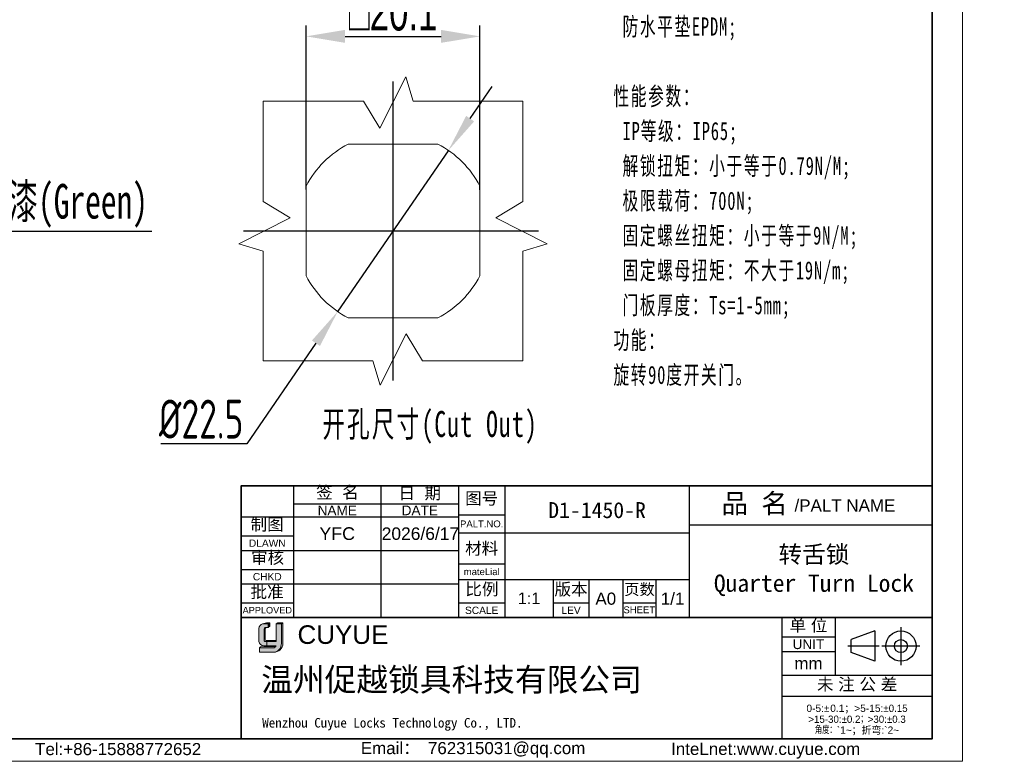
# Model space of a CAD drawing. Header units: millimetres. Extents: x 3062 to 3304, y 1447 to 1639.
# Tile 8 of 9: x 3161 to 3275, y 1447 to 1533. Entities that reach past the tile are written whole.
import ezdxf
from ezdxf import colors
from ezdxf.entities.mleader import LeaderData, LeaderLine
from ezdxf.math import Vec2, Vec3

# ---------------------------------------------------------------- set-up
doc = ezdxf.new("R2010")
doc.units = ezdxf.units.MM
doc.linetypes.add('CENTER', pattern=[10.159999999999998, 6.35, -1.27, 1.27, -1.27])
doc.linetypes.add('虚线', pattern=[2, 1, -1])
for name, color, linetype, lineweight in [('0007', 7, 'Continuous', 5), ('实线层', 7, 'Continuous', 25), ('尺寸线层', 3, 'Continuous', 18), ('粗实线层', 7, 'Continuous', 35), ('细实线层', 3, 'Continuous', 18), ('虚线层', 6, '虚线', 18)]:
    doc.layers.add(name, color=color, linetype=linetype, lineweight=lineweight)
doc.layers.add('中心线层', color=1, linetype='CENTER')
doc.styles.add('ARIAL', font='arial.ttf')
doc.styles.get("Standard").update_dxf_attribs({"font": 'arial.ttf'})
doc.styles.add('TEXTSTYLE_2', font='arial.ttf')
doc.styles.add('TEXTSTYLE_3', font='arial.ttf')
doc.styles.add('TEXTSTYLE_4', font='arial.ttf')
doc.styles.add('标准', font='txt', dxfattribs={"width": 0.667})
doc.dimstyles.new('对齐', dxfattribs={"dimtxt": 3, "dimasz": 2.5, "dimexe": 1.25, "dimexo": 0.2, "dimtad": 1, "dimdsep": 46, "dimtxsty": '标准', "dimcen": 2.5, "dimclrd": 3, "dimclre": 3, "dimclrt": 3, "dimadec": 0, "dimazin": 0, "dimtfac": 1, "dimtmove": 0, "dimatfit": 3, "dimfxl": 1, "dimarcsym": 0})
doc.dimstyles.new('标准', dxfattribs={"dimscale": 0.8, "dimtxt": 3.5, "dimasz": 4, "dimexe": 2, "dimexo": 0, "dimtad": 1, "dimdec": 1, "dimdsep": 46, "dimtxsty": '标准', "dimblk": '_CAXARROW', "dimcen": 0, "dimdle": 8, "dimazin": 2, "dimtfac": 0.707107, "dimtmove": 0, "dimatfit": 3, "dimfxl": 1, "dimtolj": 1, "dimarcsym": 1})

# ---------------------------------------------------------------- blocks, each defined once
blk = doc.blocks.new('*D14')
at = {"layer": 'Defpoints', "color": 0, "linetype": 'ByBlock', "transparency": 16777216}
for p in [(3214.609030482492, 1530.836223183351), (3194.509030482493, 1512.920042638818), (3214.609030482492, 1512.885738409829)]:
    blk.add_point(p, dxfattribs=at)
at = {"layer": '尺寸线层', "color": 3, "linetype": 'ByBlock', "lineweight": -2, "transparency": 16777216}
for p, q in [((3194.509030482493, 1513.120042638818), (3194.509030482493, 1532.086223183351)), ((3214.609030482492, 1513.085738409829), (3214.609030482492, 1532.086223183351)), ((3199.009030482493, 1530.836223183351), (3210.109030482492, 1530.836223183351))]:
    blk.add_line(p, q, dxfattribs=at)
at = {"layer": '尺寸线层', "color": 3, "linetype": 'ByBlock', "transparency": 16777216}
for points in [[(3199.009030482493, 1531.586223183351), (3199.009030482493, 1530.086223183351), (3194.509030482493, 1530.836223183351)], [(3210.109030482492, 1531.586223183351), (3210.109030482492, 1530.086223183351), (3214.609030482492, 1530.836223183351)]]:
    blk.add_solid(points, dxfattribs=at)
at = {"layer": '尺寸线层', "color": 3, "linetype": 'ByBlock', "transparency": 16777216, "insert": (3204.559030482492, 1533.734876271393), "char_height": 4.5, "width": 29.42765359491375, "attachment_point": 5, "style": '标准'}
blk.add_mtext('{\\fAMGDT|b0|i0|c134|p34;o\\fcxgdtshp|b0|i0|c134|p0;20.1}', dxfattribs=at)
blk = doc.blocks.new('_CAXARROW')
blk.add_hatch(color=0).paths.add_polyline_path([(0, 0), (-1, 0.125), (-1, -0.125)], flags=0)
blk = doc.blocks.new('*D15')
at = {"layer": 'Defpoints', "color": 0, "linetype": 'ByBlock', "transparency": 16777216}
for p in [(3210.926461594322, 1517.613326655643), (3198.191599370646, 1499.064114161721)]:
    blk.add_point(p, dxfattribs=at)
at = {"layer": '尺寸线层', "color": 0, "linetype": 'Continuous', "lineweight": -2, "transparency": 16777216}
for p, q in [((3213.473434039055, 1521.323169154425), (3216.020406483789, 1525.033011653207)), ((3210.926461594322, 1517.613326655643), (3198.191599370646, 1499.064114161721)), ((3195.644626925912, 1495.354271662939), (3187.653263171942, 1483.714294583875)), ((3187.653263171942, 1483.714294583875), (3177.723613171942, 1483.714294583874))]:
    blk.add_line(p, q, dxfattribs=at)
at = {"layer": '尺寸线层', "color": 0, "linetype": 'ByBlock', "lineweight": -2, "transparency": 16777216, "xscale": 4.5, "yscale": 4.5, "zscale": 4.5}
for p, rotation in [((3210.926461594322, 1517.613326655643), 235.5286636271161), ((3198.191599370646, 1499.064114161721), 55.52866362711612)]:
    blk.add_blockref('_CAXARROW', p, dxfattribs=dict(at, rotation=rotation))
at = {"layer": '尺寸线层', "color": 0, "linetype": 'ByBlock', "transparency": 16777216, "insert": (3182.375938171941, 1486.589294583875), "char_height": 4.5, "width": 28.70032995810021, "attachment_point": 5, "style": '标准'}
blk.add_mtext('\\A1;{\\fISOCPEUR|b0|i0|c134|p34;%%C22.5}', dxfattribs=at)

msp = doc.modelspace()

# ---------------------------------------------------------------- hatches: boundary and pattern name
at = {"layer": '实线层'}
h = msp.add_hatch(color=30, dxfattribs=at)
edge = h.paths.add_edge_path(flags=0)
edge.add_arc((3189.843122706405, 1462.283366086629), 0.2005670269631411, 103.89623382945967, 180.1196323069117, ccw=False)
edge.add_line((3189.794953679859, 1462.478062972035), (3190.108551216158, 1462.478062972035))
edge.add_line((3190.108551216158, 1462.478062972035), (3190.108551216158, 1462.907195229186))
edge.add_line((3190.108551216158, 1462.907195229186), (3189.478323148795, 1462.907195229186))
edge.add_arc((3189.675795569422, 1462.315317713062), 0.6239505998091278, 108.4506221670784, 173.4013944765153)
edge.add_line((3189.055978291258, 1462.387017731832), (3189.05597829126, 1460.871545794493))
edge.add_arc((3189.589874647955, 1460.921284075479), 0.5362081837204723, 185.3223660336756, 272.7233690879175)
edge.add_line((3189.615351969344, 1460.38568149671), (3189.951344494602, 1460.38568149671))
edge.add_line((3189.951344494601, 1460.38568149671), (3189.951344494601, 1460.871545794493))
edge.add_line((3189.951344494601, 1460.871545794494), (3189.800092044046, 1460.871545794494))
edge.add_arc((3189.787480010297, 1461.016041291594), 0.1450448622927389, 177.6597996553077, 274.98831874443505, ccw=False)
edge.add_line((3189.642556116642, 1461.021963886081), (3189.642556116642, 1462.282947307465))
h = msp.add_hatch(color=254, dxfattribs=at)
h.paths.add_polyline_path([(3189.936690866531, 1463.034834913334), (3189.478323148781, 1462.907195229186), (3190.108551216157, 1462.907195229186), (3190.32530153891, 1463.034834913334)], flags=0)
h.paths.add_polyline_path([(3191.031683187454, 1462.907195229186), (3191.645662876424, 1462.907195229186), (3191.826105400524, 1463.034834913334), (3191.25800831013, 1463.034834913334)], flags=0)
msp.add_hatch(color=251, dxfattribs=at).paths.add_polyline_path([(3190.108551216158, 1462.478062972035), (3190.32530153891, 1462.642755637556), (3190.32530153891, 1463.034834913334), (3190.108551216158, 1462.907195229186)], flags=0)
h = msp.add_hatch(color=251, dxfattribs=at)
edge = h.paths.add_edge_path(flags=0)
edge.add_line((3191.826105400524, 1463.034834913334), (3191.645662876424, 1462.907195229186))
edge.add_line((3191.645662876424, 1462.907195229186), (3191.645662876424, 1460.657072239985))
edge.add_arc((3190.62727155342, 1460.617351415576), 1.019165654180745, -71.74154242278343, 2.2336036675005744, ccw=False)
edge.add_arc((3190.777715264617, 1460.684564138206), 1.048750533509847, 279.2658368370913, 358.4978790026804)
edge.add_line((3191.826105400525, 1460.657072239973), (3191.826105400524, 1463.034834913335))
h = msp.add_hatch(color=251, dxfattribs=at)
edge = h.paths.add_edge_path(flags=0)
edge.add_line((3189.787196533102, 1461.109225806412), (3189.787196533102, 1462.282947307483))
edge.add_arc((3189.987763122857, 1462.283366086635), 0.2005670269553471, 103.89623382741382, 180.1196323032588, ccw=False)
edge.add_line((3189.93959409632, 1462.478062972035), (3189.794953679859, 1462.478062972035))
edge.add_arc((3189.843122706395, 1462.283366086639), 0.2005670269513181, 103.8962338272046, 180.1196323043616)
edge.add_line((3189.642556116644, 1462.282947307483), (3189.642556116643, 1461.02196388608))
edge.add_arc((3189.787480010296, 1461.016041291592), 0.1450448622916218, 177.6597996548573, 274.9883187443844)
edge.add_line((3189.800092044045, 1460.871545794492), (3191.031683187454, 1460.871545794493))
edge.add_line((3191.031683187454, 1460.871545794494), (3191.031683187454, 1460.993645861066))
edge.add_line((3191.031683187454, 1460.993645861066), (3189.879765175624, 1460.993645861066))
edge.add_arc((3189.901156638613, 1461.105637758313), 0.1140165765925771, 178.1966309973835, 259.1862447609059, ccw=False)
h = msp.add_hatch(color=251, dxfattribs=at)
edge = h.paths.add_edge_path(flags=0)
edge.add_line((3189.252895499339, 1460.27022485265), (3189.123796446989, 1460.128146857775))
edge.add_line((3189.12379644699, 1460.128146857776), (3190.725451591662, 1460.128146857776))
edge.add_arc((3190.666771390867, 1460.508758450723), 0.3851084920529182, 278.7644802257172, 323.8869948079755)
edge.add_line((3190.97788364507, 1460.28178330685), (3189.252895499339, 1460.270224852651))
at = {"layer": '尺寸线层'}
h = msp.add_hatch(color=179, dxfattribs=at)
edge = h.paths.add_edge_path(flags=0)
edge.add_line((3191.645662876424, 1462.907195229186), (3191.031683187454, 1462.907195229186))
edge.add_line((3191.031683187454, 1462.907195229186), (3191.031683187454, 1460.871545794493))
edge.add_line((3191.031683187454, 1460.871545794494), (3189.951344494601, 1460.871545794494))
edge.add_line((3189.951344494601, 1460.871545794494), (3189.951344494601, 1460.385681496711))
edge.add_line((3189.951344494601, 1460.38568149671), (3191.031683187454, 1460.38568149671))
edge.add_arc((3190.666771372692, 1460.508758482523), 0.3851085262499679, 278.7644821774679, 341.36184450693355, ccw=False)
edge.add_line((3190.725451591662, 1460.128146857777), (3189.123796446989, 1460.128146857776))
edge.add_line((3189.12379644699, 1460.128146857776), (3189.12379644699, 1459.635964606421))
edge.add_line((3189.12379644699, 1459.635964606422), (3190.759918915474, 1459.635964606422))
edge.add_arc((3190.777715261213, 1460.684563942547), 1.048750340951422, 269.0276957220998, 279.2658387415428)
edge.add_arc((3190.627271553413, 1460.61735141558), 1.019165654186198, 288.258457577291, 362.2336036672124)
edge.add_line((3191.645662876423, 1460.657072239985), (3191.645662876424, 1462.907195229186))

# ---------------------------------------------------------------- linework, layer by layer
at = {"color": 0, "linetype": 'Continuous'}
for p, q in [((3186.988846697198, 1478.870001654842), (3186.988846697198, 1463.838955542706)), ((3193.052310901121, 1478.868947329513), (3193.052310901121, 1463.654418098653)), ((3203.157902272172, 1478.868947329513), (3203.157902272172, 1463.654418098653)), ((3212.140127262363, 1478.881924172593), (3212.140127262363, 1463.61125276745)), ((3212.14065015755, 1478.868947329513), (3212.14065015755, 1463.654418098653)), ((3217.473633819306, 1478.881924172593), (3217.473633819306, 1463.61125276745)), ((3238.805692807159, 1478.869532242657), (3238.805692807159, 1463.598860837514)), ((3238.807660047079, 1478.881924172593), (3238.807660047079, 1463.61125276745)), ((3212.140127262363, 1475.513393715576), (3217.473633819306, 1475.513393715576)), ((3238.805692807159, 1474.378158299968), (3266.896313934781, 1474.378158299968)), ((3212.140127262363, 1473.436133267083), (3238.807660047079, 1473.436133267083)), ((3212.140127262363, 1469.843034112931), (3217.473633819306, 1469.843034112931)), ((3212.140127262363, 1468.046484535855), (3238.807660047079, 1468.046484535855)), ((3223.087851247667, 1468.046484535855), (3223.087851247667, 1463.61125276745)), ((3227.186229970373, 1468.046484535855), (3227.186229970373, 1463.61125276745)), ((3231.116182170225, 1468.046484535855), (3231.116182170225, 1463.61125276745)), ((3234.93385002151, 1468.046484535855), (3234.93385002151, 1463.61125276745)), ((3212.140127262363, 1465.351660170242), (3217.473633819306, 1465.351660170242)), ((3223.087851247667, 1465.351660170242), (3227.186229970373, 1465.351660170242)), ((3231.116182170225, 1465.351660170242), (3234.93385002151, 1465.351660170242)), ((3238.805692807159, 1463.61125276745), (3238.807660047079, 1463.61125276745)), ((3249.492294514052, 1463.654418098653), (3249.492294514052, 1449.675263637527)), ((3249.492349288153, 1463.649914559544), (3249.492349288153, 1449.614617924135)), ((3255.667988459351, 1463.649914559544), (3255.667988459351, 1456.968995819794)), ((3260.264608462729, 1462.09468380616), (3257.521234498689, 1461.101253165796)), ((3260.264608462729, 1462.09468380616), (3260.264608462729, 1458.597807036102)), ((3263.271588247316, 1462.544669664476), (3263.271588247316, 1458.147821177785)), ((3249.492349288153, 1461.404227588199), (3255.667988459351, 1461.404227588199)), ((3260.761473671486, 1460.346245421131), (3257.13290009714, 1460.346245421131)), ((3257.521234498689, 1459.591237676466), (3257.521234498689, 1461.101253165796)), ((3265.470012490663, 1460.346245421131), (3261.073164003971, 1460.346245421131)), ((3249.492349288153, 1459.71996235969), (3255.667988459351, 1459.71996235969)), ((3260.264608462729, 1458.597807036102), (3257.521234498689, 1459.591237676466)), ((3249.492349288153, 1456.968995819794), (3266.896423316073, 1456.968995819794)), ((3249.492349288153, 1454.554882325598), (3266.896423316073, 1454.554882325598))]:
    msp.add_line(p, q, dxfattribs=at)
at = {"linetype": 'Continuous'}
for p, q in [((3193.052310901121, 1476.791686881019), (3212.14065015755, 1476.791686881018)), ((3186.98895607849, 1475.275848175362), (3212.14065015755, 1475.275848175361)), ((3186.98895607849, 1473.086303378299), (3193.052310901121, 1473.086303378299)), ((3186.98895607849, 1471.402038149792), (3212.14065015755, 1471.402038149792)), ((3186.98895607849, 1469.212493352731), (3193.052310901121, 1469.212493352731)), ((3186.98895607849, 1467.528228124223), (3212.14065015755, 1467.528228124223)), ((3186.98895607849, 1465.338683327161), (3193.052310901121, 1465.338683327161))]:
    msp.add_line(p, q, dxfattribs=at)
at = {"color": 0, "linetype": 'Continuous'}
for radius in [1.748438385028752, 0.7550077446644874]:
    msp.add_circle((3263.271588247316, 1460.346245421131), radius, dxfattribs=at)
at = {"layer": '0007'}
for p, q in [((3189.47832314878, 1462.907195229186), (3189.936690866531, 1463.034834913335)), ((3189.47832314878, 1462.907195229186), (3190.108551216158, 1462.907195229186)), ((3189.936690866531, 1463.034834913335), (3190.32530153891, 1463.034834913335)), ((3190.108551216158, 1462.907195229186), (3190.32530153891, 1463.034834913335)), ((3190.108551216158, 1462.478062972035), (3190.108551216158, 1462.907195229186)), ((3190.108551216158, 1462.478062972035), (3190.32530153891, 1462.642755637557)), ((3190.32530153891, 1462.642755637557), (3190.32530153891, 1463.034834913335)), ((3191.031683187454, 1462.907195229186), (3191.25800831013, 1463.034834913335)), ((3191.031683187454, 1462.907195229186), (3191.645662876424, 1462.907195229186)), ((3191.031683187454, 1460.871545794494), (3191.031683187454, 1462.907195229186)), ((3191.25800831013, 1463.034834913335), (3191.826105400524, 1463.034834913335)), ((3191.645662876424, 1462.907195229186), (3191.826105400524, 1463.034834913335)), ((3191.645662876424, 1462.907195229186), (3191.645662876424, 1460.657072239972)), ((3191.826105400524, 1463.034834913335), (3191.826105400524, 1460.65707223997)), ((3189.055978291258, 1460.871545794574), (3189.055978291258, 1462.387017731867)), ((3189.642556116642, 1461.021963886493), (3189.642556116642, 1462.282947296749)), ((3189.787196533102, 1461.109225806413), (3189.787196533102, 1462.282947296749)), ((3189.794953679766, 1462.478062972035), (3190.108551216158, 1462.478062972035)), ((3189.615351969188, 1460.38568149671), (3191.031683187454, 1460.38568149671)), ((3189.800092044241, 1460.871545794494), (3191.031683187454, 1460.871545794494)), ((3189.879765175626, 1460.993645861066), (3191.031683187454, 1460.993645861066)), ((3189.951344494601, 1460.871545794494), (3189.951344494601, 1460.38568149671)), ((3189.12379644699, 1460.128146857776), (3189.252895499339, 1460.270224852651)), ((3189.12379644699, 1459.635964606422), (3189.12379644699, 1460.128146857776)), ((3189.12379644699, 1460.128146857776), (3190.725451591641, 1460.128146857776)), ((3189.12379644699, 1459.635964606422), (3190.759918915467, 1459.635964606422)), ((3189.252895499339, 1460.270224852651), (3190.977883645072, 1460.281783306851))]:
    msp.add_line(p, q, dxfattribs=at)
for centre, radius, start, end in [((3189.67579566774, 1462.315317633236), 0.6239507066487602, 108.4506284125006, 173.401388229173), ((3189.843122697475, 1462.283366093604), 0.2005670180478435, 103.8962318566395, 180.1196373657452), ((3189.987763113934, 1462.283366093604), 0.2005670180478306, 103.8962318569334, 180.1196373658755), ((3189.589874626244, 1460.921284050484), 0.5362081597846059, 185.3223635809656, 272.7233715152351), ((3189.787480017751, 1461.0160412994), 0.1450448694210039, 177.6598026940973, 274.9883156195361), ((3189.901156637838, 1461.105637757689), 0.1140165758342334, 178.1966306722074, 259.1862450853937), ((3190.666771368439, 1460.508758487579), 0.3851085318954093, 278.7644826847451, 341.3618439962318), ((3190.777715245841, 1460.684564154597), 1.048750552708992, 269.0276967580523, 358.4978781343), ((3190.627271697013, 1460.617351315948), 1.019165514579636, 288.2424993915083, 2.233609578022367)]:
    msp.add_arc(centre, radius, start, end, dxfattribs=at)
at = {"layer": '中心线层', "linetype": 'ByBlock'}
for p, q in [((3204.559030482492, 1491.069674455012), (3204.559030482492, 1525.607766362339)), ((3187.289984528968, 1508.338720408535), (3221.389193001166, 1508.338720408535))]:
    msp.add_line(p, q, dxfattribs=at)
at = {"layer": '粗实线层'}
for p, q in [((3186.98895607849, 1463.654418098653), (3249.492294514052, 1463.654418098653)), ((3249.492349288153, 1463.649914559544), (3266.896423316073, 1463.649914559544))]:
    msp.add_line(p, q, dxfattribs=at)
msp.add_lwpolyline([(3074.487250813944, 1590.889442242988), (3266.896423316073, 1590.889442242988), (3266.896423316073, 1449.628614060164), (3074.487250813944, 1449.628614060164)], close=True, dxfattribs=at)
msp.add_lwpolyline([(3266.896313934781, 1478.869532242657), (3235.733692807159, 1478.869532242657), (3186.98895607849, 1478.868947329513), (3186.98895607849, 1449.614617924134)], dxfattribs=at)
at = {"layer": '细实线层'}
msp.add_lwpolyline([(3061.977487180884, 1594.398328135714), (3270.405309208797, 1594.398328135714), (3270.405309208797, 1447.025120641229), (3061.977487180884, 1447.025120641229)], close=True, dxfattribs=at)
at = {"layer": '虚线层', "linetype": 'ByBlock'}
for p, q in [((3203.04713259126, 1520.219841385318), (3206.053392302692, 1526.153248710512)), ((3206.053392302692, 1526.153248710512), (3206.90048334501, 1523.338720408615)), ((3189.559030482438, 1523.338720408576), (3201.148441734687, 1523.338720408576)), ((3189.559030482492, 1511.749309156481), (3189.559030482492, 1523.338720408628)), ((3201.148441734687, 1523.338720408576), (3203.04713259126, 1520.219841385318)), ((3219.559030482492, 1523.338720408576), (3206.900483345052, 1523.338720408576)), ((3219.559030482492, 1511.749309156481), (3219.559030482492, 1523.338720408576)), ((3199.405148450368, 1518.388720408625), (3209.712912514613, 1518.388720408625)), ((3194.509030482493, 1503.184838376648), (3194.509030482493, 1513.526205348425)), ((3214.609030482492, 1503.184838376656), (3214.609030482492, 1513.526205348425)), ((3189.559030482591, 1511.749309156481), (3192.67790950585, 1509.850618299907)), ((3219.559030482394, 1511.749309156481), (3216.440151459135, 1509.850618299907)), ((3192.67790950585, 1509.850618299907), (3186.744502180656, 1506.844358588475)), ((3216.440151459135, 1509.850618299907), (3222.373558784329, 1506.844358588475)), ((3186.744502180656, 1506.844358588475), (3189.55903048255, 1505.997267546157)), ((3189.559030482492, 1493.338720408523), (3189.559030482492, 1505.997267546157)), ((3222.373558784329, 1506.844358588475), (3219.559030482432, 1505.997267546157)), ((3219.559030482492, 1493.338720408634), (3219.559030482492, 1505.997267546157)), ((3199.371545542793, 1498.288720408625), (3209.712912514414, 1498.288720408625)), ((3206.070928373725, 1496.457599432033), (3203.064668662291, 1490.524192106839)), ((3207.969619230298, 1493.338720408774), (3206.070928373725, 1496.457599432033)), ((3189.55903048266, 1493.338720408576), (3202.217577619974, 1493.338720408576)), ((3203.064668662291, 1490.524192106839), (3202.217577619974, 1493.338720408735)), ((3207.969619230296, 1493.338720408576), (3219.559030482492, 1493.338720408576))]:
    msp.add_line(p, q, dxfattribs=at)
for centre, radius, start, end in [((3204.559030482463, 1508.338720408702), 11.29999999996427, 117.2660444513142, 152.7339555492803), ((3204.559030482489, 1508.338720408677), 11.30000000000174, 27.26604445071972, 62.73395554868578), ((3204.559030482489, 1508.338720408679), 11.29999999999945, 207.2660444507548, 242.7339555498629), ((3204.559030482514, 1508.338720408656), 11.29999999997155, 297.2660444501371, 332.7339555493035)]:
    msp.add_arc(centre, radius, start, end, dxfattribs=at)

# ---------------------------------------------------------------- texts
at = {"color": 0, "linetype": 'Continuous', "attachment_point": 2, "line_spacing_factor": 0.8999999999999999}
for s, insert, char_height, width, style in [('签  名', (3198.128347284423, 1478.81661615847), 1.403554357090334, 6.173446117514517, 'TEXTSTYLE_2'), ('日  期', (3207.637500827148, 1478.743908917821), 1.403554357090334, 6.173446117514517, 'TEXTSTYLE_2'), ('图号', (3214.806880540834, 1478.129737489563), 1.403554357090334, 4.11197565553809, 'TEXTSTYLE_2'), ('{\\fSimSun|b0|i0|c0|p34;品 名}', (3246.369112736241, 1477.966293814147), 2.245686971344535, 8.228337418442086, 'TEXTSTYLE_2'), ('/PALT NAME', (3256.79792624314, 1477.304434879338), 1.403554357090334, 11.95369156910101, 'TEXTSTYLE_3'), ('PALT.NO.', (3214.806880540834, 1474.867758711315), 0.785990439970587, 5.174680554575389, 'TEXTSTYLE_3'), ('材料', (3214.806880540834, 1472.341360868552), 1.403554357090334, 4.11197565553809, 'TEXTSTYLE_2'), ('mateLial', (3214.806880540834, 1469.337754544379), 0.785990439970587, 4.932163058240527, 'TEXTSTYLE_3'), ('比例', (3214.830219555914, 1467.634058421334), 1.403554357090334, 4.11197565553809, 'TEXTSTYLE_2'), ('版本', (3225.137040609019, 1467.625217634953), 1.403554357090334, 4.11197565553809, 'TEXTSTYLE_2'), ('页数', (3233.045163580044, 1467.546010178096), 1.291270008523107, 3.783017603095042, 'TEXTSTYLE_2'), ('A0', (3229.151206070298, 1466.530645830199), 1.403554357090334, 2.061470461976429, 'TEXTSTYLE_2'), ('1/1', (3236.870755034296, 1466.530645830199), 1.403554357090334, 3.092205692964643, 'TEXTSTYLE_2'), ('SCALE', (3214.806880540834, 1464.902522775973), 0.8421326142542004, 3.850643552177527, 'TEXTSTYLE_3'), ('LEV', (3225.137040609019, 1464.902522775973), 0.8421326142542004, 1.826779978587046, 'TEXTSTYLE_4'), ('SHEET', (3233.025016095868, 1464.930593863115), 0.785990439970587, 3.247608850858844, 'TEXTSTYLE_4'), ('单 位', (3252.580168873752, 1463.44197286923), 1.403554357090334, 5.142710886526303, 'TEXTSTYLE_2'), ('UNIT', (3252.580168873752, 1461.123516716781), 1.122843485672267, 3.652371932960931, 'TEXTSTYLE_3'), ('mm', (3252.580168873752, 1459.046256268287), 1.403554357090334, 3.255828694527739, 'TEXTSTYLE_3'), ('未 注 公 差', (3258.20418067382, 1456.630058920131), 1.403554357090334, 11.31615700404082, 'TEXTSTYLE_2'), ('{\\C256;Email\\fSimSun|b0|i0|c0|p34;： \\farial|b0|i0|c0|p34;762315031@qq.com}', (3213.812738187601, 1449.253337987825), 1.400752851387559, 28.44973542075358, 'TEXTSTYLE_3'), ('{\\C256;InteLnet:www.cuyue.com}', (3247.633992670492, 1449.161696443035), 1.400752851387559, 41.52088358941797, 'TEXTSTYLE_3')]:
    msp.add_mtext(s, dxfattribs=dict(at, insert=insert, char_height=char_height, width=width, style=style))
at = {"linetype": 'Continuous', "attachment_point": 2, "line_spacing_factor": 0.8999999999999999}
for s, insert, char_height, width, style in [('NAME', (3198.105106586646, 1476.595189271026), 1.122843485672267, 4.520592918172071, 'TEXTSTYLE_3'), ('DATE', (3207.64927621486, 1476.595189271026), 1.122843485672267, 4.174139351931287, 'TEXTSTYLE_3'), ('{\\fSimSun|b0|i0|c134|p34;制图}', (3190.002785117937, 1475.114649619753), 1.403554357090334, 4.11197565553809, 'TEXTSTYLE_2'), ('DLAWN', (3190.020633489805, 1472.665237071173), 0.8421326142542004, 4.43606659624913, 'TEXTSTYLE_3'), ('审核', (3190.052473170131, 1471.279500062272), 1.403554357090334, 4.11197565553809, 'TEXTSTYLE_2'), ('CHKD', (3190.020633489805, 1468.791427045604), 0.8421326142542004, 3.327832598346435, 'TEXTSTYLE_3'), ('批准', (3189.995282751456, 1467.312553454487), 1.403554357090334, 4.11197565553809, 'TEXTSTYLE_2'), ('APPLOVED', (3190.020633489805, 1464.875510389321), 0.7579193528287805, 5.871761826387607, 'TEXTSTYLE_3'), ('Tel:+86-15888772652', (3172.783030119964, 1449.140504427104), 1.400752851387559, 19.88455633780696, 'TEXTSTYLE_3')]:
    msp.add_mtext(s, dxfattribs=dict(at, insert=insert, char_height=char_height, width=width, style=style))
at = {"color": 0, "lineweight": 13, "insert": (3228.139663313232, 1476.050406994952), "char_height": 1.8432, "width": 35.55343164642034, "attachment_point": 5}
msp.add_mtext('{\\fFangSong|b0|i0|c134|p34;\\C3;D1-1450-R}', dxfattribs=at)
at = {"color": 0, "insert": (3253.212525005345, 1469.034281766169), "char_height": 2, "width": 49.98919249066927, "attachment_point": 5, "style": 'ARIAL'}
msp.add_mtext('{\\fFangSong|b0|i0|c134|p34;转舌锁\\PQuarter Turn Lock}', dxfattribs=at)
at = {"color": 0, "insert": (3220.280742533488, 1465.868444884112), "char_height": 1.344722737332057, "width": 9.357029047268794, "attachment_point": 5}
msp.add_mtext('1:1', dxfattribs=at)
at = {"color": 7, "linetype": 'Continuous', "attachment_point": 1, "line_spacing_factor": 0.8999999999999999}
for s, insert, char_height, width, style in [('CUYUE', (3193.512655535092, 1462.748085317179), 2.1504, 23.96246149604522, 'TEXTSTYLE_2'), ('{\\fsimsun|b0|i0|c134|p34;\\C0;Wenzhou Cuyue Locks Technology Co., LTD.}', (3189.435179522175, 1452.031747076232), 1.10592, 46.16016771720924, 'TEXTSTYLE_3')]:
    msp.add_mtext(s, dxfattribs=dict(at, insert=insert, char_height=char_height, width=width, style=style))
at = {"color": 0, "linetype": 'Continuous', "lineweight": 13, "insert": (3258.194386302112, 1453.572394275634), "char_height": 0.8404517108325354, "width": 17.08465575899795, "attachment_point": 2, "line_spacing_factor": 0.8999999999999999, "style": 'TEXTSTYLE_2'}
msp.add_mtext('0-5:{\\Fgdt,gbcbig.shx;`\\fsimsun|b0|i0|c0|p34;\\W0.16667; \\farial|b0|i0|c0|p34;\\W1;0.1\\fsimsun|b0|i0|c0|p34;；}>5-15:{\\Fgdt,gbcbig.shx;`0.15\\P>15-30:`0.2；>30:`0.3\\P角度：}`1~{\\fsimsun|b0|i0|c0|p34;；折弯}:`2~', dxfattribs=at)
at = {"layer": 'Defpoints', "insert": (3198.105106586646, 1473.338943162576), "char_height": 1.47456, "attachment_point": 5}
msp.add_mtext_dynamic_manual_height_columns('YFC', width=10.52665767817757, gutter_width=1, heights=[0], dxfattribs=at)
at = {"layer": '尺寸线层', "insert": (3230.037159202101, 1545.112527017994), "char_height": 2.1, "width": 68.24672625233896, "attachment_point": 1, "line_spacing_factor": 1.150569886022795, "style": '标准'}
msp.add_mtext('{\\T1.1;技术要求：\\P 锁壳、锁芯、锁舌、螺母：SUS304^I\\P O圈NBL,\\P 防水平垫EPDM;\\P\\P性能参数：\\P IP等级：IP65;\\P 解锁扭矩：小于等于0.79N/M;\\P 极限载荷：700N;\\P 固定螺丝扭矩：小于等于9N/M;\\P 固定螺母扭矩：不大于19N/m;\\P 门板厚度：Ts=1-5mm;\\P功能：\\P旋转90度开关门。}', dxfattribs=at)
at = {"layer": '尺寸线层', "linetype": 'ByBlock', "insert": (3196.386891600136, 1487.524059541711), "char_height": 3, "width": 26.07586699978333, "attachment_point": 1, "line_spacing_factor": 1.150569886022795, "style": '标准'}
msp.add_mtext('{\\T1.1;开孔尺寸(Cut Out)}', dxfattribs=at)
at = {"layer": '尺寸线层', "color": 6, "insert": (3189.31975507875, 1457.816252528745), "char_height": 2.688000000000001, "width": 57.19000339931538, "attachment_point": 1}
msp.add_mtext('{\\fSimSun|b0|i0|c134|p2;\\C0;温州促越锁具科技有限公司}', dxfattribs=at)
at = {"layer": '细实线层', "insert": (3203.248348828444, 1474.064925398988), "char_height": 1.44, "attachment_point": 1}
msp.add_mtext('2026/6/17', dxfattribs=at)

# ---------------------------------------------------------------- dimensions: what is measured, and where the dimension line sits
at = {"layer": '尺寸线层', "linetype": 'ByBlock'}
dim = msp.add_linear_dim(base=(3214.609030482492, 1530.836223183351), p1=(3194.509030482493, 1512.920042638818), p2=(3214.609030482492, 1512.885738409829), text='{\\fAMGDT|b0|i0|c134|p34;o\\fcxgdtshp|b0|i0|c134|p0;<>}', dimstyle='对齐', override={"dimscale": 1, "dimtxt": 4.5, "dimasz": 4.5}, dxfattribs=at)
dim.commit()
dim.dimension.update_dxf_attribs({"geometry": '*D14', "text_midpoint": (3204.559030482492, 1533.734876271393)})
dim = msp.add_diameter_dim_2p(p1=(3210.926461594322, 1517.613326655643), p2=(3198.191599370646, 1499.064114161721), text='{\\fISOCPEUR|b0|i0|c134|p34;<>}', dimstyle='标准', override={"dimscale": 1, "dimtxt": 4.5, "dimasz": 4.5, "dimtoh": 1, "dimpost": '%%C<>', "dimsah": 1, "dimatfit": 1}, dxfattribs=at)
dim.commit()
dim.dimension.update_dxf_attribs({"geometry": '*D15', "text_midpoint": (3182.375938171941, 1483.714294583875), "dimtype": 163})

# ---------------------------------------------------------------- leaders
at = {"layer": '细实线层', "linetype": 'ByBlock'}
ml = msp.add_multileader_mtext('Standard', dxfattribs=at)
ml.set_content('绿漆(Green)', color=3, style='标准')
ml.set_leader_properties(color=3)
ml.build(insert=Vec2(0, 0))
ml.multileader.update_dxf_attribs({"text_left_attachment_type": 5, "text_right_attachment_type": 5, "dogleg_length": 0.36, "arrow_head_size": 5})
ctx = ml.context
ctx.base_point, ctx.arrow_head_size, ctx.landing_gap_size, ctx.plane_origin = Vec3(3156.491072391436, 1508.301917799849), 5, 0.09, Vec3(3139.659837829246, 1501.664659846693)
ctx.left_attachment, ctx.right_attachment = 5, 5
notes = []
notes.append((ctx, [(0, (1, 1, 0), (3156.131072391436, 1508.301917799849), (1, 0), 0.36, [(0, [(3139.659837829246, 1501.664659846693)], 0, [])])]))
ctx.mtext.insert, ctx.mtext.flow_direction = Vec3(3156.581072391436, 1513.772308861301), 5
for ctx, leaders in notes:
    for number, flags, end, landing, length, lines in leaders:
        leader = LeaderData()
        leader.index, (leader.has_last_leader_line, leader.has_dogleg_vector, leader.attachment_direction) = number, flags
        leader.last_leader_point, leader.dogleg_vector, leader.dogleg_length = Vec3(end), Vec3(landing), length
        for number, points, colour, breaks in lines:
            line = LeaderLine()
            line.index, line.vertices, line.color, line.breaks = number, Vec3.list(points), colors.encode_raw_color(colour), breaks
            leader.lines.append(line)
        ctx.leaders.append(leader)

doc.saveas('drawing.dxf')
